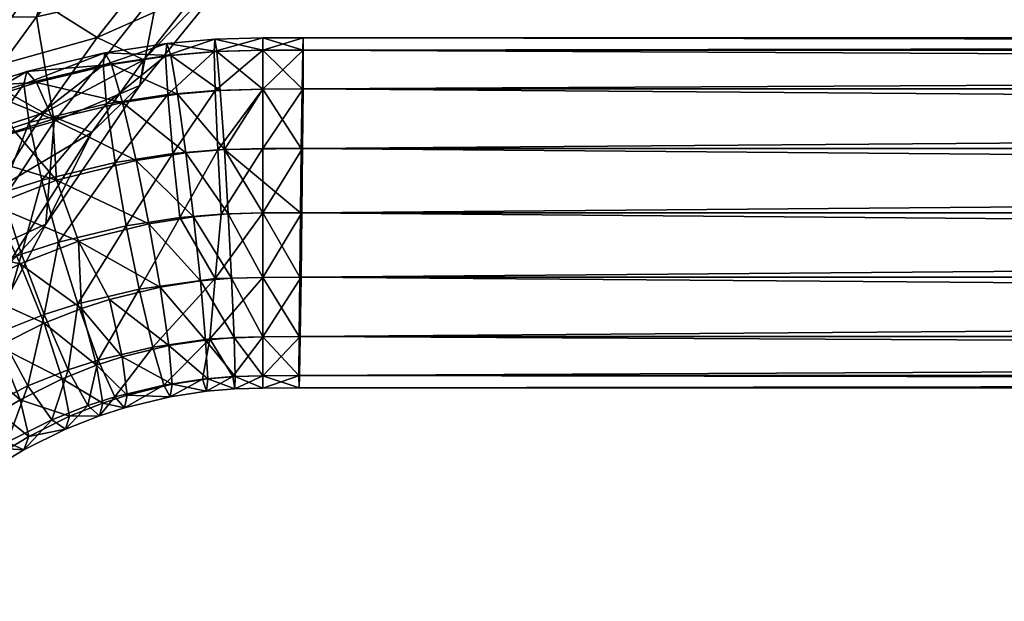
# Model space of a CAD drawing. Header units: millimetres. Extents: x -12051 to -11540, y 10508 to 11079.
# Tile 243 of 256: x -11972 to -11941, y 10955 to 10973. Entities that reach past the tile are written whole.
import ezdxf

# ---------------------------------------------------------------- set-up
doc = ezdxf.new("R2010")
doc.units = ezdxf.units.MM
doc.header["$MEASUREMENT"] = 0
doc.layers.add('Výchozí', color=7, linetype='Continuous', true_color=0x000000)

msp = doc.modelspace()

# ---------------------------------------------------------------- meshes
at = {"layer": 'Výchozí'}
mesh = msp.add_polyface(dxfattribs=at)
corners = [(-11997.2, 10984.284, 116.164), (-11993.323, 10989.913, 115.33), (-11996.209, 10983.746, 115.444), (-11964.573, 10985.223, 115.205), (-11967.996, 10982.4, 115.62), (-11992.415, 10989.204, 114.641), (-11996.209, 10983.746, 115.444), (-11969.593, 10980.407, 115.924), (-11972.386, 10977.683, 116.321), (-11974.266, 10975.342, 116.668), (-12000.228, 10976.396, 116.547), (-11976.136, 10972.765, 117.051), (-12002.332, 10971.56, 117.257), (-11977.879, 10970.102, 117.447), (-11978.938, 10967.798, 117.794), (-11983.128, 10984.868, 273.147), (-11980.999, 10982.757, 259.124), (-11977.908, 10987.649, 259.467), (-11978.87, 10980.971, 245.029), (-11975.677, 10985.653, 245.303), (-11988.035, 10981.896, 286.627), (-11985.989, 10979.668, 272.753), (-11985.252, 10987.302, 287.088), (-11983.938, 10977.751, 258.799), (-11981.893, 10976.15, 244.776), (-11979.847, 10974.867, 230.692), (-11976.741, 10979.514, 230.872), (-11977.801, 10973.903, 216.557), (-11974.612, 10978.387, 216.661), (-11975.755, 10973.261, 202.379), (-11990.73, 10976.392, 286.174), (-11988.738, 10974.348, 272.37), (-11986.751, 10972.607, 258.488), (-11984.764, 10971.168, 244.539), (-11982.776, 10970.037, 230.533), (-11980.784, 10969.214, 216.477), (-11978.797, 10968.702, 202.378), (-11976.81, 10968.501, 188.245), (-11993.309, 10970.84, 285.732), (-11991.355, 10968.962, 271.998), (-11989.397, 10967.374, 258.191), (-11990.516, 10986.001, 305.281), (-11991.941, 10981.384, 301.95), (-11993.938, 10976.543, 300.716), (-11996.551, 10969.683, 298.411), (-11998.147, 10981.537, 313.662), (-11995.384, 10981.368, 310.006), (-11993.631, 10985.773, 311.245), (-11996.355, 10986.042, 314.874), (-11990.516, 10986.001, 305.281), (-11989.686, 10988.671, 306.846), (-11990.516, 10986.001, 305.281), (-11993.094, 10981.916, 306.265), (-11997.249, 10976.643, 308.719), (-11995.877, 10974.752, 304.057), (-11993.938, 10976.543, 300.716), (-11991.941, 10981.384, 301.95), (-11991.941, 10981.384, 301.95), (-11992.415, 10989.204, 114.641), (-11996.551, 10969.683, 298.411), (-11993.938, 10976.543, 300.716)]
mesh.append_faces([[corners[k] for k in face] for face in [(0, 1, 2, 2), (3, 4, 5, 5), (6, 5, 4, 4), (7, 8, 6, 6), (8, 9, 6, 6), (10, 6, 9, 9), (10, 9, 11, 11), (12, 10, 11, 11), (12, 11, 13, 13), (13, 14, 12, 12), (15, 16, 17, 17), (16, 18, 19, 19), (16, 19, 17, 17), (20, 21, 15, 15), (20, 15, 22, 22), (21, 23, 16, 16), (21, 16, 15, 15), (23, 24, 18, 18), (23, 18, 16, 16), (24, 25, 26, 26), (24, 26, 18, 18), (25, 27, 28, 28), (25, 28, 26, 26), (29, 28, 27, 27), (30, 31, 21, 21), (30, 21, 20, 20), (31, 32, 23, 23), (31, 23, 21, 21), (32, 33, 24, 24), (32, 24, 23, 23), (33, 34, 25, 25), (33, 25, 24, 24), (35, 27, 25, 25), (35, 25, 34, 34), (36, 29, 27, 27), (36, 27, 35, 35), (37, 29, 36, 36), (38, 39, 31, 31), (38, 31, 30, 30), (39, 40, 32, 32), (39, 32, 31, 31), (40, 33, 32, 32), (41, 42, 20, 20), (41, 20, 22, 22), (20, 42, 43, 43), (20, 43, 30, 30), (30, 43, 44, 44), (30, 44, 38, 38), (45, 46, 47, 47), (45, 47, 48, 48), (49, 50, 47, 47), (51, 47, 52, 52), (46, 53, 52, 52), (54, 55, 56, 56), (57, 51, 52, 52), (1, 58, 2, 2), (54, 59, 60, 60), (47, 46, 52, 52), (53, 54, 52, 52), (54, 56, 52, 52)]])
mesh = msp.add_polyface(dxfattribs=at)
corners = [(-11973.709, 10972.941, 188.164), (-11972.488, 10977.593, 202.406), (-11975.755, 10973.261, 202.379), (-11971.658, 10972.945, 173.919), (-11968.23, 10977.004, 173.789), (-11970.359, 10977.131, 188.113), (-11976.81, 10968.501, 188.245), (-11974.822, 10968.612, 174.082), (-11971.102, 10969.66, 147.544), (-11967.83, 10973.821, 147.225), (-11974.007, 10965.243, 147.895), (-11977.664, 10964.067, 174.273), (-11976.531, 10960.599, 148.274), (-11968.421, 10970.787, 125.276), (-11964.534, 10975.575, 124.503), (-11964.251, 10977.665, 146.944), (-11971.37, 10966.43, 126.101), (-11975.325, 10958.41, 126.827), (-11974.002, 10961.406, 126.474), (-11974.002, 10961.406, 126.474), (-11971.37, 10966.43, 126.101), (-11974.759, 10960.706, 124.126), (-11975.76, 10958.332, 124.614), (-11977.332, 10958.82, 121.629), (-11976.023, 10961.824, 121.128), (-11974.256, 10965.207, 120.642), (-11978.089, 10963.648, 118.986), (-11976.722, 10966.157, 118.63), (-11972.601, 10965.091, 123.329), (-11974.256, 10965.207, 120.642), (-11972.991, 10967.489, 120.218), (-11975.335, 10968.645, 118.235), (-11971.434, 10969.937, 119.818), (-11973.689, 10971.2, 117.847), (-11972.991, 10967.489, 120.218), (-11971.434, 10969.937, 119.818), (-11969.925, 10969.316, 122.632), (-11969.754, 10972.304, 119.431), (-11971.922, 10973.67, 117.472), (-11968.294, 10971.602, 122.221), (-11968.064, 10974.456, 119.081), (-11970.14, 10975.915, 117.132), (-11966.653, 10973.681, 121.85), (-11965.906, 10976.859, 118.749), (-11964.144, 10976.568, 121.323), (-11976.136, 10972.765, 117.051), (-11974.266, 10975.342, 116.668), (-11977.879, 10970.102, 117.447), (-11972.386, 10977.683, 116.321), (-11977.454, 10954.586, 125.152), (-11975.325, 10958.41, 126.827), (-11974.002, 10961.406, 126.474), (-11971.37, 10966.43, 126.101), (-11964.534, 10975.575, 124.503), (-11968.421, 10970.787, 125.276), (-11964.144, 10976.568, 121.323)]
mesh.append_faces([[corners[k] for k in face] for face in [(0, 1, 2, 2), (3, 4, 5, 5), (3, 5, 0, 0), (6, 0, 2, 2), (7, 3, 0, 0), (7, 0, 6, 6), (3, 8, 9, 9), (3, 9, 4, 4), (7, 10, 8, 8), (7, 8, 3, 3), (11, 12, 10, 10), (11, 10, 7, 7), (9, 13, 14, 14), (9, 14, 15, 15), (10, 16, 8, 8), (12, 17, 18, 18), (12, 18, 10, 10), (8, 16, 13, 13), (8, 13, 9, 9), (19, 20, 10, 10), (21, 22, 23, 23), (21, 23, 24, 24), (25, 26, 27, 27), (28, 21, 24, 24), (28, 24, 29, 29), (30, 25, 27, 27), (30, 27, 31, 31), (32, 30, 31, 31), (32, 31, 33, 33), (34, 35, 36, 36), (37, 32, 33, 33), (37, 33, 38, 38), (39, 36, 35, 35), (39, 35, 37, 37), (40, 37, 38, 38), (40, 38, 41, 41), (42, 39, 37, 37), (42, 37, 40, 40), (43, 40, 41, 41), (44, 42, 40, 40), (44, 40, 43, 43), (45, 46, 38, 38), (45, 38, 33, 33), (47, 45, 33, 33), (47, 33, 31, 31), (46, 48, 41, 41), (46, 41, 38, 38), (49, 22, 50, 50), (50, 22, 21, 21), (50, 21, 51, 51), (52, 51, 28, 28), (51, 21, 28, 28), (53, 54, 39, 39), (54, 52, 36, 36), (28, 29, 34, 34), (34, 36, 28, 28), (53, 39, 42, 42), (52, 28, 36, 36), (53, 42, 55, 55), (54, 36, 39, 39)]])
mesh = msp.add_polyface(dxfattribs=at)
corners = [(-11971.144, 10969.733, -265.945), (-11968.96, 10970.26, -265.762), (-11968.533, 10968.435, -266.973), (-11971.033, 10967.814, -267.187), (-11968.533, 10968.435, -266.973), (-11968.13, 10966.448, -267.345), (-11970.345, 10965.899, -267.534), (-11967.777, 10964.457, -266.947), (-11969.374, 10964.071, -267.08), (-11970.364, 10963.935, -256.901), (-11968.438, 10964.397, -256.741), (-11968.841, 10966.384, -256.368), (-11970.967, 10965.873, -256.545), (-11969.194, 10968.375, -256.766), (-11969.512, 10971.819, -261.892), (-11967.571, 10972.115, -261.789), (-11967.447, 10971.735, -263.811), (-11969.31, 10971.451, -263.909), (-11967.235, 10970.522, -265.671), (-11968.96, 10970.26, -265.762), (-11967.235, 10970.522, -265.671), (-11966.975, 10968.673, -266.89), (-11966.975, 10968.673, -266.89), (-11966.729, 10966.662, -267.271), (-11966.515, 10964.649, -266.881), (-11966.046, 10964.725, -256.628), (-11967.162, 10966.639, -256.28), (-11967.377, 10968.651, -256.671), (-11969.194, 10968.375, -256.766), (-11967.541, 10970.506, -257.899), (-11969.463, 10970.214, -258.001), (-11969.463, 10970.214, -258.001), (-11967.541, 10970.506, -257.899), (-11967.606, 10971.727, -259.765), (-11969.571, 10971.428, -259.869), (-11967.571, 10972.115, -261.789), (-11969.512, 10971.819, -261.892), (-11967.571, 10972.115, -261.789), (-11966.063, 10972.244, -261.744), (-11966.002, 10971.859, -263.768), (-11965.896, 10970.638, -265.631), (-11965.896, 10970.638, -265.631), (-11965.761, 10968.784, -266.851), (-11965.761, 10968.784, -266.851), (-11965.643, 10966.755, -267.239), (-11965.535, 10964.733, -266.852), (-11965.858, 10966.75, -256.241), (-11966.046, 10964.725, -256.628), (-11965.966, 10968.771, -256.629), (-11966.048, 10970.634, -257.854), (-11966.048, 10970.634, -257.854), (-11966.081, 10971.857, -259.719), (-11966.063, 10972.244, -261.744), (-11966.063, 10972.244, -261.744), (-11964.551, 10971.9, -259.704), (-11964.551, 10972.287, -261.728)]
mesh.append_faces([[corners[k] for k in face] for face in [(0, 1, 2, 2), (3, 4, 5, 5), (6, 5, 7, 7), (6, 7, 8, 8), (9, 10, 11, 11), (12, 11, 13, 13), (14, 15, 16, 16), (14, 16, 17, 17), (17, 16, 18, 18), (17, 18, 19, 19), (1, 20, 21, 21), (1, 21, 2, 2), (4, 22, 23, 23), (4, 23, 5, 5), (5, 23, 24, 24), (5, 24, 7, 7), (10, 25, 26, 26), (10, 26, 11, 11), (11, 26, 27, 27), (11, 27, 13, 13), (28, 27, 29, 29), (28, 29, 30, 30), (31, 32, 33, 33), (31, 33, 34, 34), (35, 36, 34, 34), (37, 34, 33, 33), (15, 38, 39, 39), (15, 39, 16, 16), (16, 39, 40, 40), (16, 40, 18, 18), (20, 41, 42, 42), (20, 42, 21, 21), (22, 43, 44, 44), (22, 44, 23, 23), (23, 44, 45, 45), (23, 45, 24, 24), (46, 26, 47, 47), (26, 46, 48, 48), (26, 48, 27, 27), (27, 48, 49, 49), (27, 49, 29, 29), (32, 50, 51, 51), (32, 51, 33, 33), (52, 37, 33, 33), (53, 33, 51, 51), (50, 54, 51, 51), (55, 53, 51, 51)]])
mesh = msp.add_polyface(dxfattribs=at)
corners = [(-11964.551, 10972.287, -261.728), (-11963.3, 10971.905, -263.751), (-11964.551, 10971.9, -263.753), (-11963.321, 10970.681, -265.616), (-11964.551, 10970.676, -265.618), (-11963.349, 10968.815, -266.841), (-11965.761, 10968.784, -266.851), (-11964.551, 10970.676, -265.618), (-11963.374, 10966.791, -267.227), (-11964.551, 10966.787, -267.228), (-11963.396, 10964.766, -266.841), (-11964.551, 10964.762, -266.842), (-11964.551, 10964.762, -266.842), (-11963.413, 10962.901, -265.617), (-11964.551, 10962.897, -265.618), (-11964.551, 10962.897, -265.618), (-11963.42, 10961.676, -263.752), (-11964.551, 10961.673, -263.753), (-11964.551, 10961.673, -263.753), (-11963.416, 10961.29, -261.728), (-11964.551, 10961.287, -261.728), (-11963.403, 10961.676, -259.703), (-11964.551, 10961.673, -259.704), (-11964.551, 10961.673, -259.704), (-11963.381, 10962.901, -257.838), (-11964.551, 10962.897, -257.839), (-11964.551, 10962.897, -257.839), (-11963.354, 10964.766, -256.613), (-11964.551, 10964.762, -256.615), (-11964.551, 10964.762, -256.615), (-11963.329, 10966.791, -256.227), (-11964.551, 10966.787, -256.228), (-11963.307, 10968.815, -256.613), (-11964.551, 10968.812, -256.615), (-11963.29, 10970.681, -257.837), (-11964.551, 10970.676, -257.839), (-11964.551, 10970.676, -257.839), (-11963.283, 10971.905, -259.702), (-11964.551, 10971.9, -259.704), (-11963.286, 10972.292, -261.726), (-11964.551, 10972.287, -261.728), (-11966.351, 10962.795, -265.652), (-11965.453, 10962.872, -265.626), (-11965.42, 10961.648, -263.761), (-11966.285, 10961.574, -263.786), (-11965.438, 10961.262, -261.737), (-11966.32, 10961.186, -261.762), (-11965.5, 10961.646, -259.713), (-11964.551, 10971.9, -263.753), (-11966.002, 10971.859, -263.768), (-11966.063, 10972.244, -261.744), (-11964.551, 10971.9, -263.753), (-11964.551, 10972.287, -261.728), (-11964.551, 10970.676, -265.618), (-11965.896, 10970.638, -265.631), (-11965.761, 10968.784, -266.851), (-11965.896, 10970.638, -265.631), (-11964.551, 10970.676, -265.618), (-11964.551, 10966.787, -267.228), (-11965.643, 10966.755, -267.239), (-11965.761, 10968.784, -266.851), (-11964.551, 10966.787, -267.228), (-11964.551, 10964.762, -266.842), (-11965.535, 10964.733, -266.852), (-11965.535, 10964.733, -266.852), (-11964.551, 10964.762, -266.842), (-11964.551, 10962.897, -265.618), (-11965.453, 10962.872, -265.626), (-11964.551, 10962.897, -265.618), (-11964.551, 10961.673, -263.753), (-11964.551, 10961.287, -261.728), (-11964.551, 10961.673, -259.704), (-11964.551, 10962.897, -257.839), (-11966.223, 10962.83, -257.865), (-11966.223, 10962.83, -257.865), (-11964.551, 10962.897, -257.839), (-11964.551, 10964.762, -256.615), (-11966.046, 10964.725, -256.628), (-11964.551, 10964.762, -256.615), (-11964.551, 10966.787, -256.228), (-11965.858, 10966.75, -256.241), (-11964.551, 10966.787, -256.228), (-11964.551, 10968.812, -256.615), (-11965.966, 10968.771, -256.629), (-11964.551, 10968.812, -256.615), (-11964.551, 10970.676, -257.839), (-11966.048, 10970.634, -257.854), (-11966.048, 10970.634, -257.854), (-11964.551, 10970.676, -257.839), (-11964.551, 10971.9, -259.704), (-11964.551, 10972.287, -261.728), (-11966.081, 10971.857, -259.719)]
mesh.append_faces([[corners[k] for k in face] for face in [(0, 1, 2, 2), (2, 3, 4, 4), (5, 6, 7, 7), (6, 8, 9, 9), (9, 10, 11, 11), (12, 13, 14, 14), (15, 16, 17, 17), (18, 19, 20, 20), (20, 21, 22, 22), (23, 24, 25, 25), (26, 27, 28, 28), (29, 30, 31, 31), (31, 32, 33, 33), (33, 34, 35, 35), (36, 37, 38, 38), (39, 40, 38, 38), (41, 42, 43, 43), (44, 43, 45, 45), (46, 45, 47, 47), (48, 49, 50, 50), (51, 50, 52, 52), (49, 48, 53, 53), (49, 53, 54, 54), (55, 56, 57, 57), (58, 59, 60, 60), (59, 61, 62, 62), (59, 62, 63, 63), (64, 65, 66, 66), (64, 66, 67, 67), (42, 68, 69, 69), (42, 69, 43, 43), (43, 69, 70, 70), (43, 70, 45, 45), (45, 70, 71, 71), (45, 71, 47, 47), (47, 71, 72, 72), (47, 72, 73, 73), (74, 75, 76, 76), (77, 78, 79, 79), (77, 79, 80, 80), (80, 81, 82, 82), (80, 82, 83, 83), (83, 84, 85, 85), (83, 85, 86, 86), (87, 88, 89, 89), (90, 91, 89, 89)]])
mesh = msp.add_polyface(dxfattribs=at)
corners = [(-11964.551, 10972.287, -261.728), (-11963.286, 10972.292, -261.726), (-11963.3, 10971.905, -263.751), (-11964.551, 10971.9, -263.753), (-11963.321, 10970.681, -265.616), (-11963.349, 10968.815, -266.841), (-11964.551, 10970.676, -265.618), (-11965.761, 10968.784, -266.851), (-11963.374, 10966.791, -267.227), (-11964.551, 10966.787, -267.228), (-11963.396, 10964.766, -266.841), (-11964.551, 10964.762, -266.842), (-11963.413, 10962.901, -265.617), (-11964.551, 10962.897, -265.618), (-11963.42, 10961.676, -263.752), (-11964.551, 10961.673, -263.753), (-11963.416, 10961.29, -261.728), (-11964.551, 10961.287, -261.728), (-11963.403, 10961.676, -259.703), (-11964.551, 10961.673, -259.704), (-11963.381, 10962.901, -257.838), (-11964.551, 10962.897, -257.839), (-11963.354, 10964.766, -256.613), (-11964.551, 10964.762, -256.615), (-11963.329, 10966.791, -256.227), (-11964.551, 10966.787, -256.228), (-11963.307, 10968.815, -256.613), (-11964.551, 10968.812, -256.615), (-11963.29, 10970.681, -257.837), (-11964.551, 10970.676, -257.839), (-11963.283, 10971.905, -259.702), (-11963.286, 10972.292, -261.726), (-11964.551, 10971.9, -259.704), (-11727.923, 10971.934, -263.669), (-11727.925, 10970.739, -265.553), (-11727.927, 10968.895, -266.808), (-11727.929, 10966.877, -267.228), (-11727.931, 10964.847, -266.875), (-11727.932, 10962.962, -265.68), (-11727.932, 10961.707, -263.836), (-11727.932, 10961.288, -261.818), (-11727.931, 10961.641, -259.788), (-11727.929, 10962.835, -257.903), (-11727.927, 10964.68, -256.648), (-11727.925, 10966.697, -256.229), (-11727.924, 10968.728, -256.582), (-11727.922, 10970.612, -257.776), (-11727.922, 10971.867, -259.62), (-11727.922, 10972.286, -261.638)]
mesh.append_faces([[corners[k] for k in face] for face in [(0, 1, 2, 2), (3, 2, 4, 4), (5, 6, 4, 4), (7, 5, 8, 8), (9, 8, 10, 10), (11, 10, 12, 12), (13, 12, 14, 14), (15, 14, 16, 16), (17, 16, 18, 18), (19, 18, 20, 20), (21, 20, 22, 22), (23, 22, 24, 24), (25, 24, 26, 26), (27, 26, 28, 28), (29, 28, 30, 30), (31, 32, 30, 30), (33, 2, 1, 1), (34, 4, 2, 2), (34, 2, 33, 33), (35, 5, 4, 4), (35, 4, 34, 34), (36, 8, 5, 5), (36, 5, 35, 35), (37, 10, 8, 8), (37, 8, 36, 36), (38, 12, 10, 10), (38, 10, 37, 37), (12, 38, 39, 39), (12, 39, 14, 14), (14, 39, 40, 40), (14, 40, 16, 16), (16, 40, 41, 41), (16, 41, 18, 18), (18, 41, 42, 42), (18, 42, 20, 20), (20, 42, 43, 43), (20, 43, 22, 22), (22, 43, 44, 44), (22, 44, 24, 24), (24, 44, 45, 45), (24, 45, 26, 26), (26, 45, 46, 46), (26, 46, 28, 28), (28, 46, 47, 47), (28, 47, 30, 30), (30, 48, 31, 31)]])
mesh = msp.add_polyface(dxfattribs=at)
corners = [(-11727.923, 10971.934, -263.669), (-11963.286, 10972.292, -261.726), (-11727.922, 10972.286, -261.638), (-11963.283, 10971.905, -259.702), (-11727.922, 10971.867, -259.62), (-11727.922, 10972.286, -261.638), (-11668.286, 10972.286, -261.616), (-11668.286, 10971.941, -263.648), (-11668.286, 10970.755, -265.537), (-11727.925, 10970.739, -265.553), (-11668.286, 10970.755, -265.537), (-11668.286, 10968.916, -266.8), (-11727.927, 10968.895, -266.808), (-11668.286, 10966.899, -267.227), (-11727.929, 10966.877, -267.228), (-11668.286, 10964.867, -266.883), (-11727.931, 10964.847, -266.875), (-11668.286, 10962.979, -265.696), (-11727.932, 10962.962, -265.68), (-11668.286, 10962.979, -265.696), (-11668.286, 10961.716, -263.857), (-11727.932, 10961.707, -263.836), (-11668.286, 10961.288, -261.841), (-11727.932, 10961.288, -261.818), (-11668.286, 10961.633, -259.809), (-11727.931, 10961.641, -259.788), (-11668.286, 10962.819, -257.92), (-11727.929, 10962.835, -257.903), (-11668.286, 10962.819, -257.92), (-11668.286, 10964.658, -256.657), (-11727.927, 10964.68, -256.648), (-11668.286, 10966.675, -256.23), (-11727.925, 10966.697, -256.229), (-11668.286, 10968.706, -256.574), (-11727.924, 10968.728, -256.582), (-11668.286, 10970.596, -257.761), (-11727.922, 10970.612, -257.776), (-11668.286, 10970.596, -257.761), (-11668.286, 10971.858, -259.6), (-11668.286, 10972.286, -261.616), (-11668.286, 10972.286, -261.616), (-11625.326, 10970.765, -265.526), (-11625.322, 10968.929, -266.794), (-11624.788, 10966.913, -267.227), (-11624.652, 10961.289, -261.856), (-11624.562, 10961.628, -259.824), (-11625.317, 10962.81, -257.93), (-11625.321, 10964.646, -256.663), (-11624.794, 10966.659, -256.23), (-11624.593, 10968.692, -256.569), (-11627.185, 10970.585, -257.751), (-11627.184, 10971.853, -259.586), (-11625.33, 10972.285, -261.602)]
mesh.append_faces([[corners[k] for k in face] for face in [(0, 1, 2, 2), (3, 4, 5, 5), (2, 6, 7, 7), (2, 7, 0, 0), (0, 7, 8, 8), (0, 8, 9, 9), (9, 10, 11, 11), (9, 11, 12, 12), (12, 11, 13, 13), (12, 13, 14, 14), (14, 13, 15, 15), (14, 15, 16, 16), (16, 15, 17, 17), (16, 17, 18, 18), (18, 19, 20, 20), (18, 20, 21, 21), (21, 20, 22, 22), (21, 22, 23, 23), (23, 22, 24, 24), (23, 24, 25, 25), (25, 24, 26, 26), (25, 26, 27, 27), (27, 28, 29, 29), (27, 29, 30, 30), (30, 29, 31, 31), (30, 31, 32, 32), (32, 31, 33, 33), (32, 33, 34, 34), (34, 33, 35, 35), (34, 35, 36, 36), (36, 37, 38, 38), (36, 38, 4, 4), (39, 5, 4, 4), (40, 4, 38, 38), (41, 8, 7, 7), (10, 42, 11, 11), (11, 43, 13, 13), (44, 22, 20, 20), (22, 45, 24, 24), (46, 26, 24, 24), (28, 47, 29, 29), (29, 48, 31, 31), (31, 49, 33, 33), (50, 35, 33, 33), (37, 51, 38, 38), (52, 40, 38, 38)]])
mesh = msp.add_polyface(dxfattribs=at)
corners = [(-11975.318, 10965.877, -267.861), (-11973.039, 10967.035, -267.458), (-11972.179, 10965.19, -267.781), (-11973.784, 10964.388, -268.06), (-11975.136, 10970.074, -262.499), (-11973.32, 10970.793, -262.248), (-11972.96, 10970.468, -264.251), (-11974.7, 10969.778, -264.491), (-11972.341, 10969.348, -266.079), (-11973.953, 10968.709, -266.301), (-11973.953, 10968.709, -266.301), (-11972.341, 10969.348, -266.079), (-11971.033, 10967.814, -267.187), (-11973.039, 10967.035, -267.458), (-11971.033, 10967.814, -267.187), (-11970.345, 10965.899, -267.534), (-11970.248, 10963.79, -267.177), (-11972.844, 10963.032, -257.214), (-11972.137, 10965.497, -256.676), (-11973.705, 10964.877, -256.892), (-11972.761, 10967.415, -257.1), (-11974.459, 10966.743, -257.334), (-11973.235, 10969.198, -258.354), (-11975.033, 10968.487, -258.601), (-11973.235, 10969.198, -258.354), (-11973.425, 10970.39, -260.23), (-11973.32, 10970.793, -262.248), (-11975.263, 10969.663, -260.483), (-11971.97, 10971.228, -262.097), (-11971.666, 10970.884, -264.106), (-11971.144, 10969.733, -265.945), (-11971.144, 10969.733, -265.945), (-11969.374, 10964.071, -267.08), (-11971.424, 10963.594, -257.019), (-11970.364, 10963.935, -256.901), (-11970.967, 10965.873, -256.545), (-11971.495, 10967.822, -256.958), (-11971.495, 10967.822, -256.958), (-11971.896, 10969.629, -258.204), (-11971.896, 10969.629, -258.204), (-11972.059, 10970.829, -260.077), (-11971.97, 10971.228, -262.097), (-11971.97, 10971.228, -262.097), (-11969.512, 10971.819, -261.892), (-11969.31, 10971.451, -263.909), (-11968.96, 10970.26, -265.762), (-11968.533, 10968.435, -266.973), (-11968.13, 10966.448, -267.345), (-11968.841, 10966.384, -256.368), (-11969.194, 10968.375, -256.766), (-11969.194, 10968.375, -256.766), (-11969.463, 10970.214, -258.001), (-11969.463, 10970.214, -258.001), (-11969.571, 10971.428, -259.869), (-11969.512, 10971.819, -261.892), (-11969.512, 10971.819, -261.892)]
mesh.append_faces([[corners[k] for k in face] for face in [(0, 1, 2, 2), (0, 2, 3, 3), (4, 5, 6, 6), (7, 6, 8, 8), (7, 8, 9, 9), (10, 11, 12, 12), (10, 12, 13, 13), (1, 14, 15, 15), (1, 15, 2, 2), (2, 15, 16, 16), (17, 18, 19, 19), (19, 18, 20, 20), (19, 20, 21, 21), (21, 20, 22, 22), (23, 24, 25, 25), (26, 27, 25, 25), (5, 28, 29, 29), (5, 29, 6, 6), (6, 29, 30, 30), (6, 30, 8, 8), (12, 11, 31, 31), (32, 16, 15, 15), (33, 34, 35, 35), (33, 35, 18, 18), (18, 35, 36, 36), (18, 36, 20, 20), (20, 37, 38, 38), (20, 38, 22, 22), (24, 39, 40, 40), (24, 40, 25, 25), (41, 26, 25, 25), (42, 25, 40, 40), (28, 43, 44, 44), (28, 44, 29, 29), (29, 44, 45, 45), (29, 45, 30, 30), (31, 46, 12, 12), (14, 47, 15, 15), (34, 48, 35, 35), (35, 49, 36, 36), (37, 50, 51, 51), (37, 51, 38, 38), (39, 52, 53, 53), (39, 53, 40, 40), (54, 42, 40, 40), (55, 40, 53, 53)]])
mesh = msp.add_polyface(dxfattribs=at)
corners = [(-11974.787, 10959.054, -266.948), (-11973.935, 10959.756, -266.706), (-11973.595, 10958.646, -264.801), (-11974.426, 10957.962, -265.037), (-11973.787, 10958.196, -262.799), (-11974.79, 10961.332, -268.032), (-11973.601, 10962.164, -267.742), (-11972.846, 10960.518, -266.44), (-11973.935, 10959.756, -266.706), (-11972.846, 10960.518, -266.44), (-11972.545, 10959.38, -264.545), (-11972.715, 10958.946, -262.537), (-11973.291, 10959.168, -260.571), (-11974.439, 10958.365, -260.851), (-11973.896, 10960.361, -258.719), (-11974.595, 10963.903, -268.229), (-11973.784, 10964.388, -268.06), (-11972.871, 10962.601, -267.59), (-11973.601, 10962.164, -267.742), (-11972.178, 10960.917, -266.301), (-11972.178, 10960.917, -266.301), (-11971.9, 10959.766, -264.411), (-11972.056, 10959.34, -262.4), (-11972.584, 10959.59, -260.424), (-11972.179, 10965.19, -267.781), (-11971.425, 10963.324, -267.339), (-11970.851, 10961.58, -266.071), (-11970.851, 10961.58, -266.071), (-11970.621, 10960.404, -264.189), (-11970.748, 10959.993, -262.174), (-11971.183, 10960.289, -260.181), (-11971.931, 10961.358, -258.371), (-11973.896, 10960.361, -258.719), (-11971.931, 10961.358, -258.371), (-11972.844, 10963.032, -257.214), (-11975.061, 10961.909, -257.605), (-11972.844, 10963.032, -257.214), (-11973.705, 10964.877, -256.892), (-11970.248, 10963.79, -267.177), (-11969.773, 10962.007, -265.923), (-11969.583, 10960.815, -264.047), (-11969.688, 10960.412, -262.029), (-11970.049, 10960.737, -260.026), (-11970.667, 10961.857, -258.198), (-11970.667, 10961.857, -258.198), (-11971.424, 10963.594, -257.019), (-11972.137, 10965.497, -256.676), (-11970.364, 10963.935, -256.901)]
mesh.append_faces([[corners[k] for k in face] for face in [(0, 1, 2, 2), (3, 2, 4, 4), (5, 6, 7, 7), (5, 7, 8, 8), (1, 9, 10, 10), (1, 10, 2, 2), (2, 10, 11, 11), (2, 11, 4, 4), (4, 11, 12, 12), (13, 12, 14, 14), (15, 16, 17, 17), (15, 17, 18, 18), (6, 17, 19, 19), (6, 19, 7, 7), (9, 20, 21, 21), (9, 21, 10, 10), (10, 21, 22, 22), (10, 22, 11, 11), (11, 22, 23, 23), (11, 23, 12, 12), (14, 12, 23, 23), (16, 24, 25, 25), (16, 25, 17, 17), (17, 25, 26, 26), (17, 26, 19, 19), (20, 27, 28, 28), (20, 28, 21, 21), (21, 28, 29, 29), (21, 29, 22, 22), (22, 29, 30, 30), (22, 30, 23, 23), (23, 30, 31, 31), (23, 31, 14, 14), (32, 33, 34, 34), (35, 36, 37, 37), (24, 38, 25, 25), (25, 39, 26, 26), (27, 40, 28, 28), (28, 41, 29, 29), (29, 42, 30, 30), (30, 42, 43, 43), (30, 43, 31, 31), (33, 44, 45, 45), (33, 45, 34, 34), (36, 45, 46, 46), (44, 47, 45, 45)]])
mesh = msp.add_polyface(dxfattribs=at)
corners = [(-11971.425, 10963.324, -267.339), (-11970.248, 10963.79, -267.177), (-11969.773, 10962.007, -265.923), (-11970.851, 10961.58, -266.071), (-11969.773, 10962.007, -265.923), (-11969.583, 10960.815, -264.047), (-11970.621, 10960.404, -264.189), (-11969.688, 10960.412, -262.029), (-11970.748, 10959.993, -262.174), (-11970.049, 10960.737, -260.026), (-11969.374, 10964.071, -267.08), (-11968.972, 10962.265, -265.834), (-11968.972, 10962.265, -265.834), (-11968.811, 10961.064, -263.961), (-11968.898, 10960.666, -261.941), (-11969.203, 10961.01, -259.932), (-11969.726, 10962.16, -258.093), (-11970.667, 10961.857, -258.198), (-11970.667, 10961.857, -258.198), (-11969.726, 10962.16, -258.093), (-11970.364, 10963.935, -256.901), (-11967.777, 10964.457, -266.947), (-11967.508, 10962.618, -265.713), (-11967.508, 10962.618, -265.713), (-11967.4, 10961.404, -263.844), (-11967.459, 10961.013, -261.822), (-11967.662, 10961.381, -259.804), (-11968.011, 10962.572, -257.951), (-11968.011, 10962.572, -257.951), (-11968.438, 10964.397, -256.741), (-11966.515, 10964.649, -266.881), (-11966.351, 10962.795, -265.652), (-11966.351, 10962.795, -265.652), (-11966.285, 10961.574, -263.786), (-11966.32, 10961.186, -261.762), (-11966.444, 10961.565, -259.74), (-11966.223, 10962.83, -257.865), (-11966.223, 10962.83, -257.865), (-11966.046, 10964.725, -256.628), (-11965.535, 10964.733, -266.852), (-11965.453, 10962.872, -265.626), (-11965.42, 10961.648, -263.761), (-11965.438, 10961.262, -261.737), (-11965.5, 10961.646, -259.713), (-11964.551, 10964.762, -256.615)]
mesh.append_faces([[corners[k] for k in face] for face in [(0, 1, 2, 2), (3, 4, 5, 5), (6, 5, 7, 7), (8, 7, 9, 9), (1, 10, 11, 11), (1, 11, 2, 2), (4, 12, 13, 13), (4, 13, 5, 5), (5, 13, 14, 14), (5, 14, 7, 7), (7, 14, 15, 15), (7, 15, 9, 9), (9, 15, 16, 16), (9, 16, 17, 17), (18, 19, 20, 20), (10, 21, 22, 22), (10, 22, 11, 11), (12, 23, 24, 24), (12, 24, 13, 13), (13, 24, 25, 25), (13, 25, 14, 14), (14, 25, 26, 26), (14, 26, 15, 15), (15, 26, 27, 27), (15, 27, 16, 16), (19, 28, 29, 29), (19, 29, 20, 20), (21, 30, 31, 31), (21, 31, 22, 22), (23, 32, 33, 33), (23, 33, 24, 24), (24, 33, 34, 34), (24, 34, 25, 25), (25, 34, 35, 35), (25, 35, 26, 26), (26, 35, 36, 36), (26, 36, 27, 27), (28, 37, 38, 38), (28, 38, 29, 29), (30, 39, 40, 40), (30, 40, 31, 31), (32, 41, 33, 33), (33, 42, 34, 34), (34, 43, 35, 35), (36, 35, 43, 43), (37, 44, 38, 38)]])

doc.saveas('drawing.dxf')
